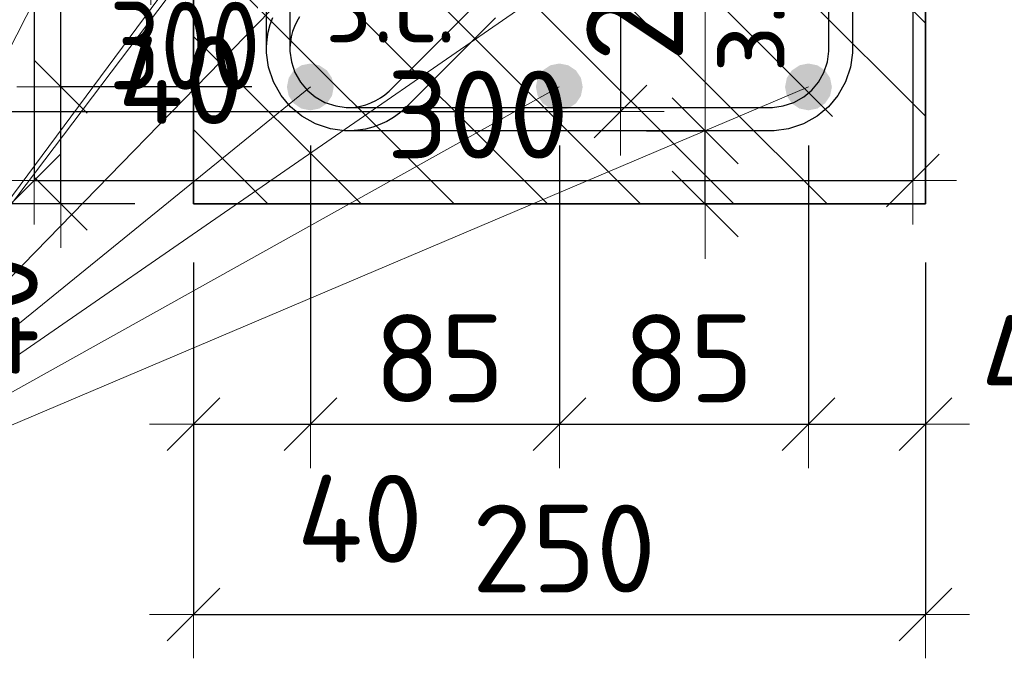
# Model space of a CAD drawing. Header units: metres. Extents: x -38 to 97, y -15 to 21.
# Tile 62 of 229: x 72.141 to 72.477, y 2.937 to 3.155. Entities that reach past the tile are written whole.
import ezdxf

# ---------------------------------------------------------------- set-up
doc = ezdxf.new("R2010")
doc.units = ezdxf.units.M
doc.header["$PDMODE"] = 65
for name, color, linetype, lineweight in [('XR$3$Размерная линия (1)', 7, 'Continuous', 13), ('XR$4$Арм.стержн. Хомут', 240, 'Continuous', 35), ('XR$4$Арм.стержн.горизонт. 1', 180, 'Continuous', 35), ('XR$4$Размерная линия (1)', 7, 'Continuous', 13), ('XR$4$Размерная линия_ общее', 7, 'Continuous', 13), ('XR$6$Размерная линия (1)', 7, 'Continuous', 13)]:
    doc.layers.add(name, color=color, linetype=linetype, lineweight=lineweight)
doc.styles.add('ISOCPEUR', font='txt')
doc.dimstyles.new('DIMSTYLE_11', dxfattribs={"dimtxt": 0.033, "dimasz": 0.0375, "dimexe": 0, "dimexo": 0, "dimgap": 0.0165, "dimtad": 2, "dimdec": 0, "dimlfac": 1000, "dimrnd": 1, "dimzin": 12, "dimdsep": 46, "dimtxsty": 'ISOCPEUR', "dimblk1": 'ALL_ML_STRICH', "dimblk2": 'ALL_ML_STRICH', "dimsah": 1, "dimcen": 0, "dimclrd": 7, "dimclre": 256, "dimclrt": 7, "dimadec": 0, "dimazin": 0, "dimtfac": 1, "dimtdec": 0, "dimtix": 1, "dimtmove": 2, "dimatfit": 3, "dimfxl": 0, "dimtvp": 1.2, "dimtzin": 0, "dimlwd": 0, "dimlwe": -3, "dimarcsym": 0})
doc.dimstyles.new('DIMSTYLE_12', dxfattribs={"dimtxt": 0.03, "dimasz": 0.03, "dimexe": 0, "dimexo": 0, "dimgap": 0.015, "dimtad": 2, "dimdec": 0, "dimlfac": 1000, "dimrnd": 1, "dimzin": 12, "dimdsep": 46, "dimtxsty": 'ISOCPEUR', "dimblk1": 'ALL_ML_STRICH', "dimblk2": 'ALL_ML_STRICH', "dimsah": 1, "dimcen": 0, "dimclrd": 7, "dimclre": 256, "dimclrt": 7, "dimadec": 0, "dimazin": 0, "dimtfac": 1, "dimtdec": 0, "dimtix": 1, "dimtmove": 2, "dimatfit": 3, "dimfxl": 0, "dimtzin": 0, "dimlwd": 0, "dimlwe": -3, "dimarcsym": 0})
doc.dimstyles.new('DIMSTYLE_14', dxfattribs={"dimtxt": 0.03, "dimasz": 0.03, "dimexe": 0, "dimexo": 0, "dimgap": 0.015, "dimtad": 2, "dimdec": 0, "dimlfac": 1000, "dimrnd": 1, "dimzin": 12, "dimdsep": 46, "dimtxsty": 'ISOCPEUR', "dimblk1": 'ALL_ML_STRICH', "dimblk2": 'ALL_ML_STRICH', "dimsah": 1, "dimcen": 0, "dimclrd": 7, "dimclre": 256, "dimclrt": 7, "dimadec": 0, "dimazin": 0, "dimtfac": 1, "dimtdec": 0, "dimtix": 1, "dimtmove": 2, "dimatfit": 3, "dimfxl": 0, "dimtvp": 1.2, "dimtzin": 0, "dimlwd": 0, "dimlwe": -3, "dimarcsym": 0})
doc.dimstyles.new('DIMSTYLE_16', dxfattribs={"dimtxt": 0.03, "dimasz": 0.03, "dimexe": 0, "dimexo": 0, "dimgap": 0.015, "dimtad": 0, "dimdec": 0, "dimlfac": 1000, "dimrnd": 1, "dimzin": 12, "dimdsep": 46, "dimtxsty": 'ISOCPEUR', "dimblk1": 'ALL_ML_STRICH', "dimblk2": 'ALL_ML_STRICH', "dimsah": 1, "dimcen": 0, "dimclrd": 7, "dimclre": 256, "dimclrt": 7, "dimadec": 0, "dimazin": 0, "dimtfac": 1, "dimtdec": 0, "dimtix": 1, "dimtmove": 2, "dimatfit": 3, "dimfxl": 0, "dimtvp": 1.2, "dimtzin": 0, "dimlwd": 0, "dimlwe": -3, "dimarcsym": 0})
doc.dimstyles.new('DIMSTYLE_24', dxfattribs={"dimtxt": 0.03, "dimasz": 0.03, "dimexe": 0, "dimexo": 0, "dimgap": 0.015, "dimtad": 2, "dimdec": 0, "dimlfac": 1000, "dimrnd": 5, "dimzin": 12, "dimdsep": 46, "dimtxsty": 'ISOCPEUR', "dimblk1": 'ALL_ML_STRICH', "dimblk2": 'ALL_ML_STRICH', "dimsah": 1, "dimcen": 0, "dimclrd": 7, "dimclre": 256, "dimclrt": 7, "dimadec": 0, "dimazin": 0, "dimtfac": 1, "dimtdec": 0, "dimtix": 1, "dimtmove": 2, "dimatfit": 3, "dimfxl": 0, "dimtzin": 0, "dimlwd": 0, "dimlwe": -3, "dimarcsym": 0})
doc.dimstyles.new('DIMSTYLE_32', dxfattribs={"dimtxt": 0.03, "dimasz": 0.03, "dimexe": 0, "dimexo": 0, "dimgap": 0.015, "dimtad": 0, "dimdec": 0, "dimlfac": 1000, "dimrnd": 5, "dimzin": 12, "dimdsep": 46, "dimtxsty": 'ISOCPEUR', "dimblk1": 'ALL_ML_STRICH', "dimblk2": 'ALL_ML_STRICH', "dimsah": 1, "dimcen": 0, "dimclrd": 7, "dimclre": 256, "dimclrt": 7, "dimadec": 0, "dimazin": 0, "dimtfac": 1, "dimtdec": 0, "dimtix": 1, "dimtmove": 2, "dimatfit": 3, "dimfxl": 0, "dimtvp": 1.2, "dimtzin": 0, "dimlwd": 0, "dimlwe": -3, "dimarcsym": 0})

# ---------------------------------------------------------------- blocks, each defined once
blk = doc.blocks.new('ALL_ML_STRICH')
at = {"color": 0, "linetype": 'ByBlock', "lineweight": -2}
for p, q in [((0, -0.5), (0, 0.5)), ((-0.3, -0.3), (0.3, 0.3)), ((-1, 0), (0.5, 0))]:
    blk.add_line(p, q, dxfattribs=at)
blk = doc.blocks.new('*D248')
at = {"layer": 'DEFPOINTS', "color": 7, "linetype": 'Continuous', "lineweight": 13, "transparency": 33554687}
for p in [(72.04592, 3.25831), (72.34592, 3.25831), (72.04592, 3.12355)]:
    blk.add_point(p, dxfattribs=at)
at = {"layer": 'XR$3$Размерная линия (1)', "color": 9, "linetype": 'Continuous', "lineweight": -2, "true_color": 0xc7c7c7, "transparency": 33554687}
for p, q in [((72.04592, 3.23831), (72.04592, 3.12355)), ((72.34592, 3.23831), (72.34592, 3.12355))]:
    blk.add_line(p, q, dxfattribs=at)
at = {"layer": 'XR$3$Размерная линия (1)', "color": 7, "linetype": 'Continuous', "lineweight": -2, "transparency": 33554687}
blk.add_line((72.04592, 3.12355), (72.34592, 3.12355), dxfattribs=at)
at = {"layer": 'XR$3$Размерная линия (1)', "color": 7, "linetype": 'Continuous', "lineweight": 13, "transparency": 33554687, "xscale": 0.03, "yscale": 0.03, "zscale": 0.03, "rotation": 180}
blk.add_blockref('ALL_ML_STRICH', (72.04592, 3.12355), dxfattribs=at)
at = {"layer": 'XR$3$Размерная линия (1)', "color": 7, "linetype": 'Continuous', "lineweight": 13, "transparency": 33554687, "xscale": 0.03, "yscale": 0.03, "zscale": 0.03}
blk.add_blockref('ALL_ML_STRICH', (72.34592, 3.12355), dxfattribs=at)
at = {"layer": 'XR$3$Размерная линия (1)', "color": 7, "linetype": 'Continuous', "lineweight": 13, "transparency": 33554687, "insert": (72.19717, 3.14605), "char_height": 0.03, "width": 0.075, "attachment_point": 5, "style": 'ISOCPEUR'}
blk.add_mtext('\\W0.83;\\A1;{300}', dxfattribs=at)
blk = doc.blocks.new('*D328')
at = {"layer": 'DEFPOINTS', "color": 7, "linetype": 'Continuous', "lineweight": 13, "transparency": 33554687}
for p in [(72.20014, 3.17434), (72.20014, 3.13936), (72.22514, 3.13436)]:
    blk.add_point(p, dxfattribs=at)
at = {"layer": 'XR$4$Размерная линия_ общее', "color": 253, "linetype": 'Continuous', "lineweight": -2, "true_color": 0xa0a0a0, "transparency": 33554687}
for p, q in [((72.20014, 3.15936), (72.20014, 3.17434)), ((72.22514, 3.15436), (72.22514, 3.17434))]:
    blk.add_line(p, q, dxfattribs=at)
at = {"layer": 'XR$4$Размерная линия_ общее', "color": 7, "linetype": 'Continuous', "lineweight": -2, "transparency": 33554687}
blk.add_line((72.20014, 3.17434), (72.22514, 3.17434), dxfattribs=at)
at = {"layer": 'XR$4$Размерная линия_ общее', "color": 7, "linetype": 'Continuous', "lineweight": 13, "transparency": 33554687, "xscale": 0.0375, "yscale": 0.0375, "zscale": 0.0375, "rotation": 180}
blk.add_blockref('ALL_ML_STRICH', (72.20014, 3.17434), dxfattribs=at)
at = {"layer": 'XR$4$Размерная линия_ общее', "color": 7, "linetype": 'Continuous', "lineweight": 13, "transparency": 33554687, "xscale": 0.0375, "yscale": 0.0375, "zscale": 0.0375}
blk.add_blockref('ALL_ML_STRICH', (72.22514, 3.17434), dxfattribs=at)
at = {"layer": 'XR$4$Размерная линия_ общее', "color": 7, "linetype": 'Continuous', "lineweight": 13, "transparency": 33554687, "insert": (72.27186, 3.19834), "char_height": 0.033, "width": 0.066, "attachment_point": 5, "style": 'ISOCPEUR'}
blk.add_mtext('\\A1;{25}', dxfattribs=at)
at = {"layer": 'XR$4$Размерная линия_ общее', "color": 7, "linetype": 'Continuous', "lineweight": 13, "transparency": 33554687, "insert": (72.24492, 3.17413), "char_height": 0.027, "width": 0.00135, "attachment_point": 1, "line_spacing_factor": 0.60241, "style": 'ISOCPEUR'}
blk.add_mtext('з.с.', dxfattribs=at)
blk = doc.blocks.new('*D329')
at = {"layer": 'DEFPOINTS', "color": 7, "linetype": 'Continuous', "lineweight": 13, "transparency": 33554687}
for p in [(72.33484, 3.11697), (72.33984, 3.09197), (72.37483, 3.09197)]:
    blk.add_point(p, dxfattribs=at)
at = {"layer": 'XR$4$Размерная линия_ общее', "color": 253, "linetype": 'Continuous', "lineweight": -2, "true_color": 0xa0a0a0, "transparency": 33554687}
for p, q in [((72.35484, 3.11697), (72.37483, 3.11697)), ((72.35984, 3.09197), (72.37483, 3.09197))]:
    blk.add_line(p, q, dxfattribs=at)
at = {"layer": 'XR$4$Размерная линия_ общее', "color": 7, "linetype": 'Continuous', "lineweight": -2, "transparency": 33554687}
blk.add_line((72.37483, 3.09197), (72.37483, 3.11697), dxfattribs=at)
at = {"layer": 'XR$4$Размерная линия_ общее', "color": 7, "linetype": 'Continuous', "lineweight": 13, "transparency": 33554687, "xscale": 0.0375, "yscale": 0.0375, "zscale": 0.0375}
for p, rotation in [((72.37483, 3.11697), 90), ((72.37483, 3.09197), 270)]:
    blk.add_blockref('ALL_ML_STRICH', p, dxfattribs=dict(at, rotation=rotation))
at = {"layer": 'XR$4$Размерная линия_ общее', "color": 7, "linetype": 'Continuous', "lineweight": 13, "transparency": 33554687, "insert": (72.37504, 3.13675), "char_height": 0.027, "width": 0.00135, "attachment_point": 1, "rotation": 90, "line_spacing_factor": 0.60241, "style": 'ISOCPEUR'}
blk.add_mtext('з.с.', dxfattribs=at)
at = {"layer": 'XR$4$Размерная линия_ общее', "color": 7, "linetype": 'Continuous', "lineweight": 13, "transparency": 33554687, "insert": (72.35083, 3.1637), "char_height": 0.033, "width": 0.066, "attachment_point": 5, "rotation": 90, "style": 'ISOCPEUR'}
blk.add_mtext('\\A1;{25}', dxfattribs=at)
blk = doc.blocks.new('*D332')
at = {"layer": 'DEFPOINTS', "color": 7, "linetype": 'Continuous', "lineweight": 13, "transparency": 33554687}
for p in [(72.20018, 3.39197), (72.07983, 3.09197), (72.20014, 3.09197)]:
    blk.add_point(p, dxfattribs=at)
at = {"layer": 'XR$4$Размерная линия (1)', "color": 9, "linetype": 'Continuous', "lineweight": -2, "true_color": 0xc7c7c7, "transparency": 33554687}
for p, q in [((72.18018, 3.39197), (72.07983, 3.39197)), ((72.18014, 3.09197), (72.07983, 3.09197))]:
    blk.add_line(p, q, dxfattribs=at)
at = {"layer": 'XR$4$Размерная линия (1)', "color": 7, "linetype": 'Continuous', "lineweight": -2, "transparency": 33554687}
blk.add_line((72.07983, 3.09197), (72.07983, 3.39197), dxfattribs=at)
at = {"layer": 'XR$4$Размерная линия (1)', "color": 7, "linetype": 'Continuous', "lineweight": 13, "transparency": 33554687, "xscale": 0.03, "yscale": 0.03, "zscale": 0.03}
for p, rotation in [((72.07983, 3.39197), 90), ((72.07983, 3.09197), 270)]:
    blk.add_blockref('ALL_ML_STRICH', p, dxfattribs=dict(at, rotation=rotation))
at = {"layer": 'XR$4$Размерная линия (1)', "color": 7, "linetype": 'Continuous', "lineweight": 13, "transparency": 33554687, "insert": (72.05733, 3.24347), "char_height": 0.03, "width": 0.09, "attachment_point": 5, "rotation": 90, "style": 'ISOCPEUR'}
blk.add_mtext('\\A1;{300}', dxfattribs=at)
blk = doc.blocks.new('*D333')
at = {"layer": 'DEFPOINTS', "color": 7, "linetype": 'Continuous', "lineweight": 13, "transparency": 33554687}
for p in [(72.20018, 3.09197), (72.45014, 3.09197), (72.20018, 2.95174)]:
    blk.add_point(p, dxfattribs=at)
at = {"layer": 'XR$4$Размерная линия (1)', "color": 9, "linetype": 'Continuous', "lineweight": -2, "true_color": 0xc7c7c7, "transparency": 33554687}
for p, q in [((72.20018, 3.07197), (72.20018, 2.95174)), ((72.45014, 3.07197), (72.45014, 2.95174))]:
    blk.add_line(p, q, dxfattribs=at)
at = {"layer": 'XR$4$Размерная линия (1)', "color": 7, "linetype": 'Continuous', "lineweight": -2, "transparency": 33554687}
blk.add_line((72.20018, 2.95174), (72.45014, 2.95174), dxfattribs=at)
at = {"layer": 'XR$4$Размерная линия (1)', "color": 7, "linetype": 'Continuous', "lineweight": 13, "transparency": 33554687, "xscale": 0.03, "yscale": 0.03, "zscale": 0.03, "rotation": 180}
blk.add_blockref('ALL_ML_STRICH', (72.20018, 2.95174), dxfattribs=at)
at = {"layer": 'XR$4$Размерная линия (1)', "color": 7, "linetype": 'Continuous', "lineweight": 13, "transparency": 33554687, "xscale": 0.03, "yscale": 0.03, "zscale": 0.03}
blk.add_blockref('ALL_ML_STRICH', (72.45014, 2.95174), dxfattribs=at)
at = {"layer": 'XR$4$Размерная линия (1)', "color": 7, "linetype": 'Continuous', "lineweight": 13, "transparency": 33554687, "insert": (72.32666, 2.97424), "char_height": 0.03, "width": 0.09, "attachment_point": 5, "style": 'ISOCPEUR'}
blk.add_mtext('\\A1;{250}', dxfattribs=at)
blk = doc.blocks.new('*D334')
at = {"layer": 'DEFPOINTS', "color": 7, "linetype": 'Continuous', "lineweight": 13, "transparency": 33554687}
for p in [(72.2401, 3.13197), (72.20018, 3.09197), (72.20018, 3.01674)]:
    blk.add_point(p, dxfattribs=at)
at = {"layer": 'XR$4$Размерная линия (1)', "color": 9, "linetype": 'Continuous', "lineweight": -2, "true_color": 0xc7c7c7, "transparency": 33554687}
for p, q in [((72.2401, 3.11197), (72.2401, 3.01674)), ((72.20018, 3.07197), (72.20018, 3.01674))]:
    blk.add_line(p, q, dxfattribs=at)
at = {"layer": 'XR$4$Размерная линия (1)', "color": 7, "linetype": 'Continuous', "lineweight": -2, "transparency": 33554687}
blk.add_line((72.20018, 3.01674), (72.2401, 3.01674), dxfattribs=at)
at = {"layer": 'XR$4$Размерная линия (1)', "color": 7, "linetype": 'Continuous', "lineweight": 13, "transparency": 33554687, "xscale": 0.03, "yscale": 0.03, "zscale": 0.03, "rotation": 180}
blk.add_blockref('ALL_ML_STRICH', (72.20018, 3.01674), dxfattribs=at)
at = {"layer": 'XR$4$Размерная линия (1)', "color": 7, "linetype": 'Continuous', "lineweight": 13, "transparency": 33554687, "xscale": 0.03, "yscale": 0.03, "zscale": 0.03}
blk.add_blockref('ALL_ML_STRICH', (72.2401, 3.01674), dxfattribs=at)
at = {"layer": 'XR$4$Размерная линия (1)', "color": 7, "linetype": 'Continuous', "lineweight": 13, "transparency": 33554687, "insert": (72.25698, 2.98442), "char_height": 0.03, "width": 0.06, "attachment_point": 5, "style": 'ISOCPEUR'}
blk.add_mtext('\\A1;{40}', dxfattribs=at)
blk = doc.blocks.new('*D335')
at = {"layer": 'DEFPOINTS', "color": 7, "linetype": 'Continuous', "lineweight": 13, "transparency": 33554687}
for p in [(72.2401, 3.13197), (72.3251, 3.13197), (72.2401, 3.01674)]:
    blk.add_point(p, dxfattribs=at)
at = {"layer": 'XR$4$Размерная линия (1)', "color": 9, "linetype": 'Continuous', "lineweight": -2, "true_color": 0xc7c7c7, "transparency": 33554687}
for p, q in [((72.2401, 3.11197), (72.2401, 3.01674)), ((72.3251, 3.11197), (72.3251, 3.01674))]:
    blk.add_line(p, q, dxfattribs=at)
at = {"layer": 'XR$4$Размерная линия (1)', "color": 7, "linetype": 'Continuous', "lineweight": -2, "transparency": 33554687}
blk.add_line((72.2401, 3.01674), (72.3251, 3.01674), dxfattribs=at)
at = {"layer": 'XR$4$Размерная линия (1)', "color": 7, "linetype": 'Continuous', "lineweight": 13, "transparency": 33554687, "xscale": 0.03, "yscale": 0.03, "zscale": 0.03, "rotation": 180}
blk.add_blockref('ALL_ML_STRICH', (72.2401, 3.01674), dxfattribs=at)
at = {"layer": 'XR$4$Размерная линия (1)', "color": 7, "linetype": 'Continuous', "lineweight": 13, "transparency": 33554687, "xscale": 0.03, "yscale": 0.03, "zscale": 0.03}
blk.add_blockref('ALL_ML_STRICH', (72.3251, 3.01674), dxfattribs=at)
at = {"layer": 'XR$4$Размерная линия (1)', "color": 7, "linetype": 'Continuous', "lineweight": 13, "transparency": 33554687, "insert": (72.2841, 3.03924), "char_height": 0.03, "width": 0.06, "attachment_point": 5, "style": 'ISOCPEUR'}
blk.add_mtext('\\A1;{85}', dxfattribs=at)
blk = doc.blocks.new('*D336')
at = {"layer": 'DEFPOINTS', "color": 7, "linetype": 'Continuous', "lineweight": 13, "transparency": 33554687}
for p in [(72.3251, 3.13197), (72.41018, 3.13197), (72.3251, 3.01674)]:
    blk.add_point(p, dxfattribs=at)
at = {"layer": 'XR$4$Размерная линия (1)', "color": 9, "linetype": 'Continuous', "lineweight": -2, "true_color": 0xc7c7c7, "transparency": 33554687}
for p, q in [((72.3251, 3.11197), (72.3251, 3.01674)), ((72.41018, 3.11197), (72.41018, 3.01674))]:
    blk.add_line(p, q, dxfattribs=at)
at = {"layer": 'XR$4$Размерная линия (1)', "color": 7, "linetype": 'Continuous', "lineweight": -2, "transparency": 33554687}
blk.add_line((72.3251, 3.01674), (72.41018, 3.01674), dxfattribs=at)
at = {"layer": 'XR$4$Размерная линия (1)', "color": 7, "linetype": 'Continuous', "lineweight": 13, "transparency": 33554687, "xscale": 0.03, "yscale": 0.03, "zscale": 0.03, "rotation": 180}
blk.add_blockref('ALL_ML_STRICH', (72.3251, 3.01674), dxfattribs=at)
at = {"layer": 'XR$4$Размерная линия (1)', "color": 7, "linetype": 'Continuous', "lineweight": 13, "transparency": 33554687, "xscale": 0.03, "yscale": 0.03, "zscale": 0.03}
blk.add_blockref('ALL_ML_STRICH', (72.41018, 3.01674), dxfattribs=at)
at = {"layer": 'XR$4$Размерная линия (1)', "color": 7, "linetype": 'Continuous', "lineweight": 13, "transparency": 33554687, "insert": (72.36914, 3.03924), "char_height": 0.03, "width": 0.06, "attachment_point": 5, "style": 'ISOCPEUR'}
blk.add_mtext('\\A1;{85}', dxfattribs=at)
blk = doc.blocks.new('*D337')
at = {"layer": 'DEFPOINTS', "color": 7, "linetype": 'Continuous', "lineweight": 13, "transparency": 33554687}
for p in [(72.41018, 3.13197), (72.45014, 3.09197), (72.41018, 3.01674)]:
    blk.add_point(p, dxfattribs=at)
at = {"layer": 'XR$4$Размерная линия (1)', "color": 9, "linetype": 'Continuous', "lineweight": -2, "true_color": 0xc7c7c7, "transparency": 33554687}
for p, q in [((72.41018, 3.11197), (72.41018, 3.01674)), ((72.45014, 3.07197), (72.45014, 3.01674))]:
    blk.add_line(p, q, dxfattribs=at)
at = {"layer": 'XR$4$Размерная линия (1)', "color": 7, "linetype": 'Continuous', "lineweight": -2, "transparency": 33554687}
blk.add_line((72.41018, 3.01674), (72.45014, 3.01674), dxfattribs=at)
at = {"layer": 'XR$4$Размерная линия (1)', "color": 7, "linetype": 'Continuous', "lineweight": 13, "transparency": 33554687, "xscale": 0.03, "yscale": 0.03, "zscale": 0.03, "rotation": 180}
blk.add_blockref('ALL_ML_STRICH', (72.41018, 3.01674), dxfattribs=at)
at = {"layer": 'XR$4$Размерная линия (1)', "color": 7, "linetype": 'Continuous', "lineweight": 13, "transparency": 33554687, "xscale": 0.03, "yscale": 0.03, "zscale": 0.03}
blk.add_blockref('ALL_ML_STRICH', (72.45014, 3.01674), dxfattribs=at)
at = {"layer": 'XR$4$Размерная линия (1)', "color": 7, "linetype": 'Continuous', "lineweight": 13, "transparency": 33554687, "insert": (72.49048, 3.03894), "char_height": 0.03, "width": 0.06, "attachment_point": 5, "style": 'ISOCPEUR'}
blk.add_mtext('\\A1;{40}', dxfattribs=at)
blk = doc.blocks.new('*D568')
at = {"layer": 'DEFPOINTS', "color": 7, "linetype": 'Continuous', "lineweight": 13, "transparency": 33554687}
for p in [(72.2401, 3.13197), (72.15483, 3.09197), (72.20014, 3.09197)]:
    blk.add_point(p, dxfattribs=at)
at = {"layer": 'XR$4$Размерная линия (1)', "color": 9, "linetype": 'Continuous', "lineweight": -2, "true_color": 0xc7c7c7, "transparency": 33554687}
for p, q in [((72.2201, 3.13197), (72.15483, 3.13197)), ((72.18014, 3.09197), (72.15483, 3.09197))]:
    blk.add_line(p, q, dxfattribs=at)
at = {"layer": 'XR$4$Размерная линия (1)', "color": 7, "linetype": 'Continuous', "lineweight": -2, "transparency": 33554687}
blk.add_line((72.15483, 3.09197), (72.15483, 3.13197), dxfattribs=at)
at = {"layer": 'XR$4$Размерная линия (1)', "color": 7, "linetype": 'Continuous', "lineweight": 13, "transparency": 33554687, "xscale": 0.03, "yscale": 0.03, "zscale": 0.03}
for p, rotation in [((72.15483, 3.13197), 90), ((72.15483, 3.09197), 270)]:
    blk.add_blockref('ALL_ML_STRICH', p, dxfattribs=dict(at, rotation=rotation))
at = {"layer": 'XR$4$Размерная линия (1)', "color": 7, "linetype": 'Continuous', "lineweight": 13, "transparency": 33554687, "insert": (72.13193, 3.05341), "char_height": 0.03, "width": 0.06, "attachment_point": 5, "rotation": 90, "style": 'ISOCPEUR'}
blk.add_mtext('\\A1;{40}', dxfattribs=at)
blk = doc.blocks.new('*D569')
at = {"layer": 'DEFPOINTS', "color": 7, "linetype": 'Continuous', "lineweight": 13, "transparency": 33554687}
for p in [(72.2401, 3.22697), (72.15483, 3.13197), (72.2401, 3.13197)]:
    blk.add_point(p, dxfattribs=at)
at = {"layer": 'XR$4$Размерная линия (1)', "color": 9, "linetype": 'Continuous', "lineweight": -2, "true_color": 0xc7c7c7, "transparency": 33554687}
for p, q in [((72.2201, 3.22697), (72.15483, 3.22697)), ((72.2201, 3.13197), (72.15483, 3.13197))]:
    blk.add_line(p, q, dxfattribs=at)
at = {"layer": 'XR$4$Размерная линия (1)', "color": 7, "linetype": 'Continuous', "lineweight": -2, "transparency": 33554687}
blk.add_line((72.15483, 3.13197), (72.15483, 3.22697), dxfattribs=at)
at = {"layer": 'XR$4$Размерная линия (1)', "color": 7, "linetype": 'Continuous', "lineweight": 13, "transparency": 33554687, "xscale": 0.03, "yscale": 0.03, "zscale": 0.03}
for p, rotation in [((72.15483, 3.22697), 90), ((72.15483, 3.13197), 270)]:
    blk.add_blockref('ALL_ML_STRICH', p, dxfattribs=dict(at, rotation=rotation))
at = {"layer": 'XR$4$Размерная линия (1)', "color": 7, "linetype": 'Continuous', "lineweight": 13, "transparency": 33554687, "insert": (72.13233, 3.18097), "char_height": 0.03, "width": 0.06, "attachment_point": 5, "rotation": 90, "style": 'ISOCPEUR'}
blk.add_mtext('\\A1;{95}', dxfattribs=at)
blk = doc.blocks.new('*D898')
at = {"layer": 'DEFPOINTS', "color": 7, "linetype": 'Continuous', "lineweight": 13, "transparency": 33554687}
for p in [(72.14573, 3.249), (72.44573, 3.249), (72.14573, 3.10001)]:
    blk.add_point(p, dxfattribs=at)
at = {"layer": 'XR$6$Размерная линия (1)', "color": 9, "linetype": 'Continuous', "lineweight": -2, "true_color": 0xc7c7c7, "transparency": 33554687}
for p, q in [((72.14573, 3.229), (72.14573, 3.10001)), ((72.44573, 3.229), (72.44573, 3.10001))]:
    blk.add_line(p, q, dxfattribs=at)
at = {"layer": 'XR$6$Размерная линия (1)', "color": 7, "linetype": 'Continuous', "lineweight": -2, "transparency": 33554687}
blk.add_line((72.14573, 3.10001), (72.44573, 3.10001), dxfattribs=at)
at = {"layer": 'XR$6$Размерная линия (1)', "color": 7, "linetype": 'Continuous', "lineweight": 13, "transparency": 33554687, "xscale": 0.03, "yscale": 0.03, "zscale": 0.03, "rotation": 180}
blk.add_blockref('ALL_ML_STRICH', (72.14573, 3.10001), dxfattribs=at)
at = {"layer": 'XR$6$Размерная линия (1)', "color": 7, "linetype": 'Continuous', "lineweight": 13, "transparency": 33554687, "xscale": 0.03, "yscale": 0.03, "zscale": 0.03}
blk.add_blockref('ALL_ML_STRICH', (72.44573, 3.10001), dxfattribs=at)
at = {"layer": 'XR$6$Размерная линия (1)', "color": 7, "linetype": 'Continuous', "lineweight": 13, "transparency": 33554687, "insert": (72.29723, 3.12251), "char_height": 0.03, "width": 0.09, "attachment_point": 5, "style": 'ISOCPEUR'}
blk.add_mtext('\\A1;{300}', dxfattribs=at)
blk = doc.blocks.new('*D899')
at = {"layer": 'DEFPOINTS', "color": 7, "linetype": 'Continuous', "lineweight": 13, "transparency": 33554687}
for p in [(72.18565, 3.289), (72.14573, 3.249), (72.14573, 3.17501)]:
    blk.add_point(p, dxfattribs=at)
at = {"layer": 'XR$6$Размерная линия (1)', "color": 9, "linetype": 'Continuous', "lineweight": -2, "true_color": 0xc7c7c7, "transparency": 33554687}
for p, q in [((72.18565, 3.269), (72.18565, 3.17501)), ((72.14573, 3.229), (72.14573, 3.17501))]:
    blk.add_line(p, q, dxfattribs=at)
at = {"layer": 'XR$6$Размерная линия (1)', "color": 7, "linetype": 'Continuous', "lineweight": -2, "transparency": 33554687}
blk.add_line((72.14573, 3.17501), (72.18565, 3.17501), dxfattribs=at)
at = {"layer": 'XR$6$Размерная линия (1)', "color": 7, "linetype": 'Continuous', "lineweight": 13, "transparency": 33554687, "xscale": 0.03, "yscale": 0.03, "zscale": 0.03, "rotation": 180}
blk.add_blockref('ALL_ML_STRICH', (72.14573, 3.17501), dxfattribs=at)
at = {"layer": 'XR$6$Размерная линия (1)', "color": 7, "linetype": 'Continuous', "lineweight": 13, "transparency": 33554687, "xscale": 0.03, "yscale": 0.03, "zscale": 0.03}
blk.add_blockref('ALL_ML_STRICH', (72.18565, 3.17501), dxfattribs=at)
at = {"layer": 'XR$6$Размерная линия (1)', "color": 7, "linetype": 'Continuous', "lineweight": 13, "transparency": 33554687, "insert": (72.19582, 3.1343), "char_height": 0.03, "width": 0.06, "attachment_point": 5, "style": 'ISOCPEUR'}
blk.add_mtext('\\A1;{40}', dxfattribs=at)

msp = doc.modelspace()

# ---------------------------------------------------------------- hatches: boundary and pattern name
at = {"linetype": 'Continuous', "lineweight": 25, "transparency": 33554687}
h = msp.add_hatch(dxfattribs=at)
h.set_pattern_fill('__________540', scale=0.015, style=0, pattern_type=2)
h.set_pattern_definition([(135, (0, 0), (-0.031819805, -0.031819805), [0.4, -0.05, 0, -0.05]), (135, (-0.01591, -0.01591), (-0.031819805, -0.031819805), [0.8, -0.1, 0.1, -0.1])])
h.paths.add_polyline_path([(72.45014, 3.19197), (72.20014, 3.19197), (72.20014, 3.09197), (72.45014, 3.09197)], flags=0)
at = {"layer": 'XR$4$Арм.стержн.горизонт. 1', "linetype": 'Continuous', "lineweight": 50, "transparency": 33554687}
for points in [[(72.24806, 3.13197), (72.24745, 3.13503), (72.24572, 3.13763), (72.24312, 3.13936), (72.24006, 3.13997), (72.237, 3.13936), (72.23441, 3.13763), (72.23267, 3.13503), (72.23206, 3.13197), (72.23267, 3.12891), (72.23441, 3.12632), (72.237, 3.12458), (72.24006, 3.12397), (72.24312, 3.12458), (72.24572, 3.12632), (72.24745, 3.12891)], [(72.33306, 3.13197), (72.33245, 3.13503), (72.33072, 3.13763), (72.32812, 3.13936), (72.32506, 3.13997), (72.322, 3.13936), (72.31941, 3.13763), (72.31767, 3.13503), (72.31706, 3.13197), (72.31767, 3.12891), (72.31941, 3.12632), (72.322, 3.12458), (72.32506, 3.12397), (72.32812, 3.12458), (72.33072, 3.12632), (72.33245, 3.12891)], [(72.41814, 3.13197), (72.41753, 3.13503), (72.4158, 3.13763), (72.4132, 3.13936), (72.41014, 3.13997), (72.40708, 3.13936), (72.40448, 3.13763), (72.40275, 3.13503), (72.40214, 3.13197), (72.40275, 3.12891), (72.40448, 3.12632), (72.40708, 3.12458), (72.41014, 3.12397), (72.4132, 3.12458), (72.4158, 3.12632), (72.41753, 3.12891)]]:
    msp.add_hatch(color=7, dxfattribs=at).paths.add_polyline_path(points)

# ---------------------------------------------------------------- linework, layer by layer
at = {"color": 7, "linetype": 'Continuous', "lineweight": 35, "transparency": 33554687}
for p, q in [((72.20014, 3.19197), (72.20014, 3.09197)), ((72.45014, 3.09197), (72.45014, 3.19197)), ((72.20014, 3.09197), (72.45014, 3.09197))]:
    msp.add_line(p, q, dxfattribs=at)
at = {"color": 7, "linetype": 'Continuous', "lineweight": 13, "transparency": 33554687}
msp.add_line((72.37483, 3.11697), (72.37483, 3.18097), dxfattribs=at)
at = {"layer": 'XR$4$Арм.стержн. Хомут', "color": 40, "linetype": 'Continuous', "lineweight": 25, "transparency": 33554687}
for points in [[(72.30331, 3.15558), (72.27243, 3.1247), (72.27052, 3.12305), (72.2684, 3.12152), (72.26615, 3.12019), (72.26382, 3.1191), (72.2614, 3.11822), (72.25886, 3.11757), (72.25629, 3.11715), (72.25377, 3.11697), (72.25178, 3.11697), (72.2469, 3.11765), (72.24182, 3.11933), (72.23714, 3.12194), (72.23329, 3.12516), (72.23007, 3.12901), (72.22746, 3.13369), (72.22578, 3.13877), (72.2251, 3.14365), (72.2251, 3.3363)], [(72.42514, 3.3363), (72.42514, 3.14365), (72.42446, 3.13877), (72.42279, 3.13369), (72.42017, 3.12901), (72.41695, 3.12516), (72.4131, 3.12194), (72.40842, 3.11933), (72.40334, 3.11765), (72.39846, 3.11697), (72.25178, 3.11697), (72.2469, 3.11765), (72.24182, 3.11933), (72.23714, 3.12194), (72.23329, 3.12516), (72.23007, 3.12901), (72.22746, 3.13369), (72.22578, 3.13877), (72.2251, 3.14365), (72.2251, 3.14564), (72.22528, 3.14816), (72.2257, 3.15073), (72.22635, 3.15327), (72.22723, 3.15569)], [(72.30331, 3.15558), (72.27243, 3.1247), (72.27052, 3.12305), (72.2684, 3.12152), (72.26615, 3.12019), (72.26382, 3.1191), (72.2614, 3.11822), (72.25886, 3.11757), (72.25629, 3.11715), (72.25377, 3.11697), (72.25178, 3.11697), (72.2469, 3.11765), (72.24182, 3.11933), (72.23714, 3.12194), (72.23329, 3.12516), (72.23007, 3.12901), (72.22746, 3.13369), (72.22578, 3.13877), (72.2251, 3.14365), (72.2251, 3.3363)], [(72.42514, 3.3363), (72.42514, 3.14365), (72.42446, 3.13877), (72.42279, 3.13369), (72.42017, 3.12901), (72.41695, 3.12516), (72.4131, 3.12194), (72.40842, 3.11933), (72.40334, 3.11765), (72.39846, 3.11697), (72.25178, 3.11697), (72.2469, 3.11765), (72.24182, 3.11933), (72.23714, 3.12194), (72.23329, 3.12516), (72.23007, 3.12901), (72.22746, 3.13369), (72.22578, 3.13877), (72.2251, 3.14365), (72.2251, 3.14564), (72.22528, 3.14816), (72.2257, 3.15073), (72.22635, 3.15327), (72.22723, 3.15569)], [(72.30331, 3.15558), (72.27243, 3.1247), (72.27052, 3.12305), (72.2684, 3.12152), (72.26615, 3.12019), (72.26382, 3.1191), (72.2614, 3.11822), (72.25886, 3.11757), (72.25629, 3.11715), (72.25377, 3.11697), (72.25178, 3.11697), (72.2469, 3.11765), (72.24182, 3.11933), (72.23714, 3.12194), (72.23329, 3.12516), (72.23007, 3.12901), (72.22746, 3.13369), (72.22578, 3.13877), (72.2251, 3.14365), (72.2251, 3.3363)], [(72.42514, 3.3363), (72.42514, 3.14365), (72.42446, 3.13877), (72.42279, 3.13369), (72.42017, 3.12901), (72.41695, 3.12516), (72.4131, 3.12194), (72.40842, 3.11933), (72.40334, 3.11765), (72.39846, 3.11697), (72.25178, 3.11697), (72.2469, 3.11765), (72.24182, 3.11933), (72.23714, 3.12194), (72.23329, 3.12516), (72.23007, 3.12901), (72.22746, 3.13369), (72.22578, 3.13877), (72.2251, 3.14365), (72.2251, 3.14564), (72.22528, 3.14816), (72.2257, 3.15073), (72.22635, 3.15327), (72.22723, 3.15569)], [(72.23636, 3.1559), (72.23541, 3.15429), (72.23463, 3.15262), (72.234, 3.1509), (72.23353, 3.14909), (72.23323, 3.14723), (72.2331, 3.14535), (72.2331, 3.1442), (72.2336, 3.14059), (72.23481, 3.13693), (72.23669, 3.13357), (72.23897, 3.13084), (72.2417, 3.12856), (72.24505, 3.12668), (72.24872, 3.12548), (72.25233, 3.12497), (72.39791, 3.12497), (72.40152, 3.12548), (72.40519, 3.12668), (72.40854, 3.12856), (72.41127, 3.13084), (72.41355, 3.13357), (72.41543, 3.13693), (72.41664, 3.14059), (72.41714, 3.1442), (72.41714, 3.33574)], [(72.2331, 3.33574), (72.2331, 3.1442), (72.2336, 3.14059), (72.23481, 3.13693), (72.23669, 3.13357), (72.23897, 3.13084), (72.2417, 3.12856), (72.24505, 3.12668), (72.24872, 3.12548), (72.25233, 3.12497), (72.25348, 3.12497), (72.25536, 3.1251), (72.25722, 3.1254), (72.25903, 3.12587), (72.26075, 3.1265), (72.26242, 3.12728), (72.26403, 3.12823), (72.26555, 3.12932), (72.26697, 3.13056), (72.29765, 3.16124)], [(72.23636, 3.1559), (72.23541, 3.15429), (72.23463, 3.15262), (72.234, 3.1509), (72.23353, 3.14909), (72.23323, 3.14723), (72.2331, 3.14535), (72.2331, 3.1442), (72.2336, 3.14059), (72.23481, 3.13693), (72.23669, 3.13357), (72.23897, 3.13084), (72.2417, 3.12856), (72.24505, 3.12668), (72.24872, 3.12548), (72.25233, 3.12497), (72.39791, 3.12497), (72.40152, 3.12548), (72.40519, 3.12668), (72.40854, 3.12856), (72.41127, 3.13084), (72.41355, 3.13357), (72.41543, 3.13693), (72.41664, 3.14059), (72.41714, 3.1442), (72.41714, 3.33574)], [(72.2331, 3.33574), (72.2331, 3.1442), (72.2336, 3.14059), (72.23481, 3.13693), (72.23669, 3.13357), (72.23897, 3.13084), (72.2417, 3.12856), (72.24505, 3.12668), (72.24872, 3.12548), (72.25233, 3.12497), (72.25348, 3.12497), (72.25536, 3.1251), (72.25722, 3.1254), (72.25903, 3.12587), (72.26075, 3.1265), (72.26242, 3.12728), (72.26403, 3.12823), (72.26555, 3.12932), (72.26697, 3.13056), (72.29765, 3.16124)], [(72.23636, 3.1559), (72.23541, 3.15429), (72.23463, 3.15262), (72.234, 3.1509), (72.23353, 3.14909), (72.23323, 3.14723), (72.2331, 3.14535), (72.2331, 3.1442), (72.2336, 3.14059), (72.23481, 3.13693), (72.23669, 3.13357), (72.23897, 3.13084), (72.2417, 3.12856), (72.24505, 3.12668), (72.24872, 3.12548), (72.25233, 3.12497), (72.39791, 3.12497), (72.40152, 3.12548), (72.40519, 3.12668), (72.40854, 3.12856), (72.41127, 3.13084), (72.41355, 3.13357), (72.41543, 3.13693), (72.41664, 3.14059), (72.41714, 3.1442), (72.41714, 3.33574)], [(72.2331, 3.33574), (72.2331, 3.1442), (72.2336, 3.14059), (72.23481, 3.13693), (72.23669, 3.13357), (72.23897, 3.13084), (72.2417, 3.12856), (72.24505, 3.12668), (72.24872, 3.12548), (72.25233, 3.12497), (72.25348, 3.12497), (72.25536, 3.1251), (72.25722, 3.1254), (72.25903, 3.12587), (72.26075, 3.1265), (72.26242, 3.12728), (72.26403, 3.12823), (72.26555, 3.12932), (72.26697, 3.13056), (72.29765, 3.16124)]]:
    msp.add_lwpolyline(points, dxfattribs=at)
at = {"layer": 'XR$4$Арм.стержн.горизонт. 1', "color": 7, "linetype": 'Continuous', "lineweight": 13, "transparency": 33554687}
for q in [(72.4101, 3.34697), (72.2401, 3.34697), (72.32503, 3.34697), (72.41014, 3.22697), (72.24006, 3.22697), (72.41014, 3.13197), (72.32506, 3.13197), (72.24006, 3.13197)]:
    msp.add_line((72.05367, 2.98056), q, dxfattribs=at)

# ---------------------------------------------------------------- dimensions: what is measured, and where the dimension line sits
at = {"layer": 'XR$3$Размерная линия (1)', "color": 7, "linetype": 'Continuous', "lineweight": 13, "transparency": 33554687}
dim = msp.add_linear_dim(base=(72.34592, 3.12355), p1=(72.04592, 3.23831), p2=(72.34592, 3.23831), dimstyle='DIMSTYLE_24', override={"dimpost": '<>', "dimclrd": 7, "dimclre": 9, "dimclrt": 7, "dimlwd": 0, "dimlwe": 65533}, dxfattribs=at)
dim.commit()
dim.dimension.update_dxf_attribs({"geometry": '*D248', "text_midpoint": (72.19717, 3.14605), "dimtype": 160})
at = {"layer": 'XR$4$Размерная линия (1)', "color": 7, "linetype": 'Continuous', "lineweight": 13, "transparency": 33554687}
for base, p1, p2, dimstyle, picture, middle in [((72.07983, 3.39197), (72.18014, 3.09197), (72.18018, 3.39197), 'DIMSTYLE_12', '*D332', (72.05733, 3.24347)), ((72.15483, 3.22697), (72.2201, 3.13197), (72.2201, 3.22697), 'DIMSTYLE_12', '*D569', (72.13233, 3.18097)), ((72.15483, 3.13197), (72.18014, 3.09197), (72.2201, 3.13197), 'DIMSTYLE_14', '*D568', (72.13193, 3.05341))]:
    dim = msp.add_linear_dim(base=base, p1=p1, p2=p2, angle=90, dimstyle=dimstyle, override={"dimpost": '<>', "dimclrd": 7, "dimclre": 9, "dimclrt": 7, "dimlwd": 0, "dimlwe": 65533}, dxfattribs=at)
    dim.commit()
    dim.dimension.update_dxf_attribs({"geometry": picture, "text_midpoint": middle, "dimtype": 160})
for base, p1, p2, dimstyle, picture, middle in [((72.2401, 3.01674), (72.20018, 3.07197), (72.2401, 3.11197), 'DIMSTYLE_16', '*D334', (72.25698, 2.98442)), ((72.3251, 3.01674), (72.2401, 3.11197), (72.3251, 3.11197), 'DIMSTYLE_12', '*D335', (72.2841, 3.03924)), ((72.41018, 3.01674), (72.3251, 3.11197), (72.41018, 3.11197), 'DIMSTYLE_12', '*D336', (72.36914, 3.03924)), ((72.45014, 3.01674), (72.41018, 3.11197), (72.45014, 3.07197), 'DIMSTYLE_14', '*D337', (72.49048, 3.03894)), ((72.45014, 2.95174), (72.20018, 3.07197), (72.45014, 3.07197), 'DIMSTYLE_12', '*D333', (72.32666, 2.97424))]:
    dim = msp.add_linear_dim(base=base, p1=p1, p2=p2, dimstyle=dimstyle, override={"dimpost": '<>', "dimclrd": 7, "dimclre": 9, "dimclrt": 7, "dimlwd": 0, "dimlwe": 65533}, dxfattribs=at)
    dim.commit()
    dim.dimension.update_dxf_attribs({"geometry": picture, "text_midpoint": middle, "dimtype": 160})
at = {"layer": 'XR$4$Размерная линия_ общее', "color": 7, "linetype": 'Continuous', "lineweight": 13, "transparency": 33554687}
dim = msp.add_linear_dim(base=(72.22514, 3.17434), p1=(72.20014, 3.15936), p2=(72.22514, 3.15436), text='<>\\Xз.с.', dimstyle='DIMSTYLE_11', override={"dimpost": '<>', "dimclrd": 7, "dimclre": 253, "dimclrt": 7, "dimlwd": 0, "dimlwe": 65533}, dxfattribs=at)
dim.commit()
dim.dimension.update_dxf_attribs({"geometry": '*D328', "text_midpoint": (72.27186, 3.19834), "dimtype": 160})
dim = msp.add_linear_dim(base=(72.37483, 3.11697), p1=(72.35984, 3.09197), p2=(72.35484, 3.11697), angle=90, text='<>\\Xз.с.', dimstyle='DIMSTYLE_11', override={"dimpost": '<>', "dimclrd": 7, "dimclre": 253, "dimclrt": 7, "dimlwd": 0, "dimlwe": 65533}, dxfattribs=at)
dim.commit()
dim.dimension.update_dxf_attribs({"geometry": '*D329', "text_midpoint": (72.35083, 3.1637), "dimtype": 160})
at = {"layer": 'XR$6$Размерная линия (1)', "color": 7, "linetype": 'Continuous', "lineweight": 13, "transparency": 33554687}
for base, p2, dimstyle, picture, middle in [((72.18565, 3.17501), (72.18565, 3.269), 'DIMSTYLE_32', '*D899', (72.19582, 3.1343)), ((72.44573, 3.10001), (72.44573, 3.229), 'DIMSTYLE_24', '*D898', (72.29723, 3.12251))]:
    dim = msp.add_linear_dim(base=base, p1=(72.14573, 3.229), p2=p2, dimstyle=dimstyle, override={"dimpost": '<>', "dimclrd": 7, "dimclre": 9, "dimclrt": 7, "dimlwd": 0, "dimlwe": 65533}, dxfattribs=at)
    dim.commit()
    dim.dimension.update_dxf_attribs({"geometry": picture, "text_midpoint": middle, "dimtype": 160})

doc.saveas('drawing.dxf')
